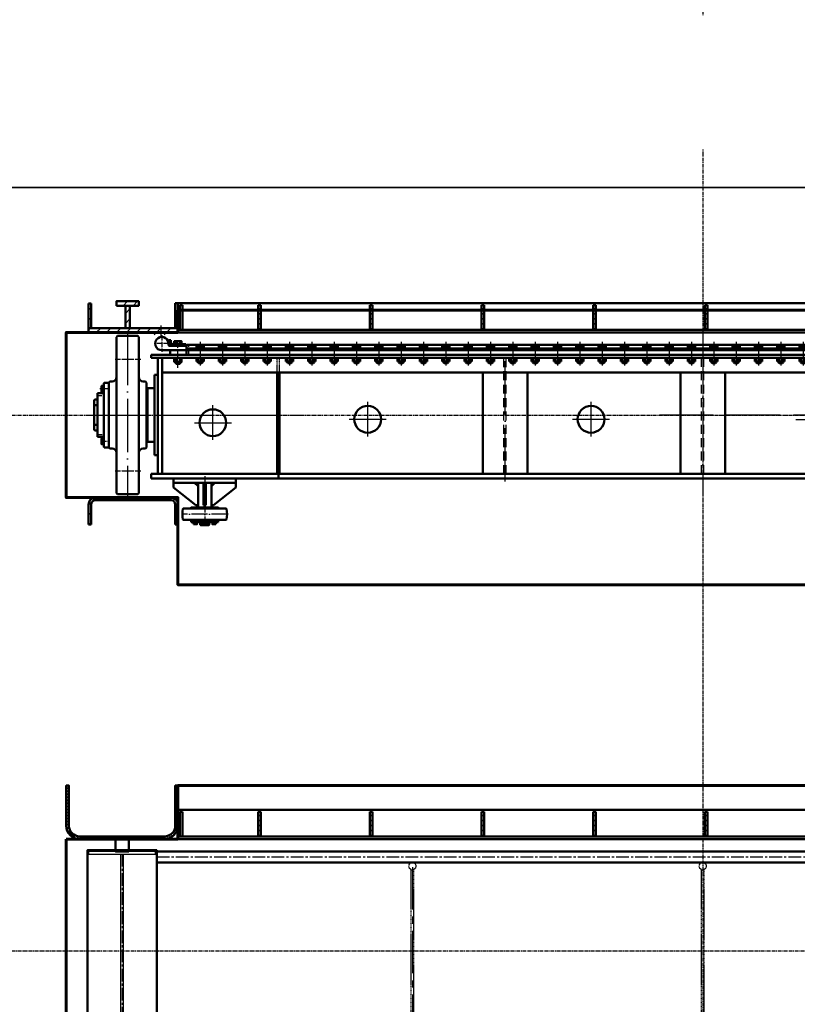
# Model space of a CAD drawing. Header units: millimetres. Extents: x 42975 to 708721, y 118172 to 172014.
# Tile 67 of 73: x 330516 to 333998, y 132027 to 136439. Entities that reach past the tile are written whole.
import ezdxf
from ezdxf import colors
from ezdxf.entities.mleader import LeaderData, LeaderLine
from ezdxf.math import Vec2, Vec3

# ---------------------------------------------------------------- set-up
doc = ezdxf.new("R2010")
doc.units = ezdxf.units.MM
for name, pattern in [('ACAD_ISO04W100', [30, 24, -3, 0, -3]), ('CENTER2', [28.575, 19.05, -3.175, 3.175, -3.175]), ('осевая', [50.8, 31.75, -6.35, 6.35, -6.35]), ('штриховая 04-2', [6, 4, -2])]:
    doc.linetypes.add(name, pattern=pattern)
doc.layers.get('Defpoints').update_dxf_attribs({"color": 8})
for name, color, linetype, lineweight in [('ГТО Оси 0.25', 7, 'осевая', 25), ('ГТО-2_Бетон_060', 3, 'Continuous', 60), ('ГТО-2_Выноски_035', 2, 'Continuous', 35), ('ГТО-2_Линии_035', 2, 'Continuous', 35), ('ГТО-2_Оси_025', 6, 'осевая', 25), ('ГТО-2_Размеры_035', 2, 'Continuous', 35), ('ОЗиМ Металл', 1, 'Continuous', 50), ('ОЗиМ Металл штрих', 230, 'штриховая 04-2', 25), ('ОЗиМ Осевой', 7, 'ACAD_ISO04W100', 25), ('ОЗиМ Ось', 7, 'ACAD_ISO04W100', 25), ('ОЗиМ Размеры', 2, 'Continuous', 25), ('ОЗИМ_Штриховка', 252, 'Continuous', 18)]:
    doc.layers.add(name, color=color, linetype=linetype, lineweight=lineweight)
doc.layers.add('ОЗиМ Оси', color=4, linetype='CENTER2')
doc.layers.add('ОЗИМ_Размеры', color=7, linetype='Continuous')
doc.styles.add('MOSOBL (isocpeur)', font='isocpeur.ttf')
doc.styles.add('RomanS', font='romans.shx', dxfattribs={"width": 0.7})
doc.dimstyles.new('M100', dxfattribs={"dimscale": 100, "dimtxt": 3, "dimasz": 2, "dimexe": 1.25, "dimexo": 0.625, "dimtad": 3, "dimtoh": 1, "dimdec": 0, "dimtxsty": 'RomanS', "dimblk": 'OBLIQUE', "dimcen": 3, "dimclrt": 2, "dimaunit": 1, "dimadec": 4, "dimazin": 0, "dimtfac": 1, "dimtdec": 0, "dimtmove": 0, "dimatfit": 3, "dimfxl": 1, "dimtfill": 1, "dimarcsym": 0})

# ---------------------------------------------------------------- blocks, each defined once
blk = doc.blocks.new('_Oblique')
at = {"color": 0, "linetype": 'ByBlock', "lineweight": -2}
blk.add_line((-0.5, -0.5), (0.5, 0.5), dxfattribs=at)
blk = doc.blocks.new('*D51')
at = {"layer": 'Defpoints', "color": 0, "transparency": 16777216}
for p in [(370324.6, 134437.2), (307024.6, 128737.2), (370324.6, 121155.3)]:
    blk.add_point(p, dxfattribs=at)
at = {"layer": 'ОЗИМ_Размеры', "color": 0, "lineweight": -2, "transparency": 16777216}
for p, q in [((370324.6, 134374.7), (370324.6, 121030.3)), ((307024.6, 128674.7), (307024.6, 121030.3)), ((307024.6, 121155.3), (370324.6, 121155.3))]:
    blk.add_line(p, q, dxfattribs=at)
at = {"layer": 'ОЗИМ_Размеры', "color": 0, "lineweight": -2, "transparency": 16777216, "xscale": 200, "yscale": 200, "zscale": 200, "rotation": 180}
blk.add_blockref('_Oblique', (307024.6, 121155.3), dxfattribs=at)
at = {"layer": 'ОЗИМ_Размеры', "color": 0, "lineweight": -2, "transparency": 16777216, "xscale": 200, "yscale": 200, "zscale": 200}
blk.add_blockref('_Oblique', (370324.6, 121155.3), dxfattribs=at)
at = {"layer": 'ОЗИМ_Размеры', "color": 2, "transparency": 16777216, "insert": (338674.6, 121367.8), "char_height": 300, "attachment_point": 5, "style": 'RomanS', "bg_fill": 3, "box_fill_scale": 1.1, "bg_fill_color": 256, "bg_fill_true_color": 13158600, "bg_fill_transparency": 0}
blk.add_mtext('63300', dxfattribs=at)
blk = doc.blocks.new('A$C09596088')
at = {"layer": 'ГТО-2_Бетон_060'}
for p, q in [((2350, -1660), (-2350, -1660)), ((-2350, -1660), (-2350, -1900)), ((-2350, -1900), (-2850, -1900)), ((-2850, -1900), (-2850, -2900))]:
    blk.add_line(p, q, dxfattribs=at)
blk.add_lwpolyline([(-2850, 0), (-2850, -370), (-2350, -370), (-2350, -760), (2350, -760), (2350, -370), (2850, -370), (2850, 0), (2850, 370), (2350, 370), (2350, 470), (-2350, 470), (-2350, 370), (-2850, 370)], close=True, dxfattribs=at)
blk = doc.blocks.new('A$C248B62E5')
at = {"layer": 'ОЗиМ Металл'}
blk.add_lwpolyline([(-5425, 500, -0.414214), (-5420, 495), (-5420, 445.1), (-5480, 445.1), (-5480, 495, -0.414214), (-5475, 500)], format="xyb", close=True, dxfattribs=at)
blk.add_lwpolyline([(-5295, -405), (-5605, -405), (-5605, 450.1), (-5295, 450.1)], close=True, dxfattribs=at)
for points in [[(-405, 445.1), (-5295, 445.1)], [(-405, 395.1), (-5295, 395.1)]]:
    blk.add_lwpolyline(points, dxfattribs=at)
at = {"layer": 'ОЗиМ Металл штрих', "ltscale": 0.7}
blk.add_line((-5149, 445.1), (-5078, 445.1), dxfattribs=at)
for points in [[(-5300, 445.1), (-5600, 445.1), (-5600, 433.1), (-5300, 433.1)], [(-5445, -388), (-5455, -388), (-5455, 433.1), (-5445, 433.1)]]:
    blk.add_lwpolyline(points, close=True, dxfattribs=at)
at = {"layer": 'ОЗиМ Металл штрих'}
for points in [[(-4155, 363.1), (-4145, 363.1), (-4145, -318), (-4155, -318)], [(-2855, 363.1), (-2845, 363.1), (-2845, -318), (-2855, -318)]]:
    blk.add_lwpolyline(points, close=True, dxfattribs=at)
for centre in [(-4150, 379.1), (-2850, 379.1)]:
    blk.add_circle(centre, 16, dxfattribs=at)
at = {"layer": 'ОЗиМ Оси', "ltscale": 3}
for p, q in [((-5450, 434), (-5450, -500)), ((-5295, 420.1), (-405, 420.1))]:
    blk.add_line(p, q, dxfattribs=at)
at = {"layer": 'ОЗиМ Оси', "ltscale": 10}
blk.add_line((-4150, 375.1), (-4150, -350), dxfattribs=at)
blk = doc.blocks.new('*U78')
at = {"layer": 'ГТО Оси 0.25', "ltscale": 5}
blk.add_line((0, -53.5), (0, 53.5), dxfattribs=at)
at = {"layer": 'ОЗиМ Металл'}
for p, q in [((-16.5, 18.8), (-16.5, 34.8)), ((-16.5, 34.8), (16.5, 34.8)), ((-10, 39.6), (-7.5, 42.1)), ((-10, 39.6), (10, 39.6)), ((-10, 34.8), (-10, 39.6)), ((-8.7, 18.8), (-8.7, 34.8)), ((-7.5, 42.1), (7.5, 42.1)), ((7.5, 42.1), (10, 39.6)), ((8.5, 18.8), (8.5, 34.8)), ((10, 34.8), (10, 39.6)), ((16.5, 18.8), (16.5, 34.8)), ((-16.5, -35.7), (-16.5, -23.2)), ((16.5, -35.7), (-16.5, -35.7)), ((-8.2, -35.7), (-8.2, -23.2)), ((8.2, -35.7), (8.2, -23.2)), ((16.5, -35.7), (16.5, -23.2))]:
    blk.add_line(p, q, dxfattribs=at)
at = {"layer": 'ОЗиМ Размеры'}
for p, q in [((-7.5, 42.1), (-7.5, 34.8)), ((7.5, 42.1), (7.5, 34.8))]:
    blk.add_line(p, q, dxfattribs=at)
blk = doc.blocks.new('*U79')
at = {"layer": 'ОЗиМ Размеры', "color": 0, "linetype": 'ByBlock', "lineweight": -2, "transparency": 16777216}
for p in [(0, 0), (100, 0), (200, 0), (300, 0), (400, 0), (500, 0), (600, 0), (700, 0), (800, 0), (900, 0), (1000, 0), (1100, 0), (1200, 0), (1300, 0), (1400, 0), (1500, 0), (1600, 0), (1700, 0), (1800, 0), (1900, 0), (2000, 0), (2100, 0), (2200, 0), (2300, 0), (2400, 0), (2500, 0), (2600, 0), (2700, 0), (2800, 0), (2900, 0), (3000, 0), (3100, 0), (3200, 0), (3300, 0), (3400, 0), (3500, 0), (3600, 0), (3700, 0), (3800, 0), (3900, 0), (4000, 0), (4100, 0), (4200, 0), (4300, 0), (4400, 0), (4500, 0)]:
    blk.add_blockref('*U78', p, dxfattribs=at)
blk = doc.blocks.new('A$C509D7D2D')
at = {"layer": 'ОЗиМ Металл'}
for p, q in [((-2625, 349.4), (-2620, 354.4)), ((-2525, 349.4), (-2530, 354.4)), ((-2625, 349.4), (-2625, -170)), ((-2525, 349.4), (-2525, -170)), ((-2387.4, 310), (-2360, 310)), ((-2372, 310), (-2312, 310)), ((-2360, 330.5), (-2360, 318)), ((-2340, 330.5), (-2340, 318)), ((-2312, 270), (-2312, 315)), ((-2312, 315), (-2302, 315)), ((-2312, 310), (-2312, 290)), ((-2470, 256), (-2470, 270)), ((-2422, 290), (-2312, 290)), ((-2385, 290), (2385, 290)), ((-2312, 298), (-870, 298)), ((-870, 298), (-870, 290)), ((-865, 298), (865, 298)), ((-865, 298), (-865, 290)), ((-2360, 229), (-2360, 256)), ((-2360, 229), (-2360, 256)), ((-2360, 229), (-2340, 229)), ((-2360, 229), (-2340, 229)), ((-2340, 229), (-2340, 256)), ((-2340, 229), (-2340, 256)), ((-2455, 179.7), (-2440, 179.7)), ((-1905, -264), (-1905, 191)), ((-1895, -264), (-1895, 191)), ((-985, -264), (-985, 191)), ((-785, -264), (-785, 191)), ((-100, -264), (-100, 191)), ((100, -264), (100, 191)), ((-2679.5, 145), (-2682, 142.5)), ((-2682, -142.5), (-2682, 142.5)), ((-2679.5, 145), (-2661, 145)), ((-2655, 150), (-2660, 145)), ((-2660, 145), (-2660, -145)), ((-2655, 150), (-2645, 150)), ((-2495, 150), (-2505, 150)), ((-2495, 150), (-2490, 145)), ((-2490, 145), (-2490, -70)), ((-2710, 69), (-2710, 97.5)), ((-2710, 97.5), (-2703, 97.5)), ((-2710, -97.5), (-2710, 97.5)), ((-2703, 97.5), (-2682, 97.5)), ((-2682, 123.7), (-2692, 123.7)), ((-2682, 111.3), (-2692, 111.3)), ((-2486, -70), (-2486, 120)), ((-2486, 120), (-2455, 120)), ((-2725, 66), (-2722, 69)), ((-2725, 66), (-2725, -66)), ((-2725, 44.2), (-2710, 44.2)), ((-2722, 69), (-2710, 69)), ((-2725, -44.2), (-2710, -44.2)), ((-2725, -66), (-2722, -69)), ((-2722, -69), (-2710, -69)), ((-2682, -142.5), (-2682, -70)), ((-2490, -70), (-2490, -145)), ((-2703, -97.5), (-2710, -97.5)), ((-2682, -97.5), (-2703, -97.5)), ((-2682, -111.3), (-2692, -111.3)), ((-2682, -123.7), (-2692, -123.7)), ((-2682, -142.5), (-2679.5, -145)), ((-2661, -145), (-2679.5, -145)), ((-2655, -150), (-2660, -145)), ((-2655, -150), (-2645, -150)), ((-2625, -349.4), (-2625, -170)), ((-2525, -349.4), (-2525, -170)), ((-2495, -150), (-2505, -150)), ((-2495, -150), (-2490, -145)), ((-2455, -180.3), (-2440, -180.3)), ((0, -264), (-2470, -264)), ((-2470, -284), (-2470, -264)), ((-1900, -284), (-1900, -264)), ((0, -264), (2470, -264)), ((0, -284), (-2470, -284)), ((-2370, -284), (-2370, -304)), ((-2370, -284), (-2090, -284)), ((-2370, -304), (-2090, -304)), ((-2370, -324), (-2370, -304)), ((-2260, -319), (-2275, -304)), ((-2260, -304), (-2260, -414)), ((-2200, -304), (-2260, -304)), ((-2235, -404), (-2235, -304)), ((-2225, -404), (-2225, -304)), ((-2200, -304), (-2200, -414)), ((-2200, -319), (-2185, -304)), ((-2090, -284), (-2090, -304)), ((-2090, -324), (-2090, -304)), ((0, -284), (2470, -284)), ((-2625, -349.4), (-2620, -354.4)), ((-2525, -349.4), (-2530, -354.4)), ((-2270, -404), (-2370, -324)), ((-2190, -404), (-2090, -324)), ((-2326.2, -419), (-2295, -419)), ((-2295, -419), (-2290, -414)), ((-2295, -419), (-2165, -419)), ((-2170, -414), (-2290, -414)), ((-2260, -404), (-2270, -404)), ((-2200, -414), (-2260, -414)), ((-2200, -414), (-2260, -414)), ((-2230, -404), (-2235, -404)), ((-2230, -404), (-2225, -404)), ((-2200, -404), (-2190, -404)), ((-2165, -419), (-2170, -414)), ((-2165, -419), (-2133.8, -419)), ((-2295, -469), (-2326.2, -469)), ((-2295, -469), (-2290, -474)), ((-2295, -469), (-2165, -469)), ((-2278.5, -474), (-2290, -474)), ((-2273.6, -482.5), (-2271.1, -480)), ((-2272.5, -488.9), (-2272.5, -482.5)), ((-2170, -474), (-2266.5, -474)), ((-2250, -482), (-2250, -492)), ((-2210, -482), (-2250, -482)), ((-2245, -480), (-2245, -482)), ((-2215, -480), (-2215, -482)), ((-2210, -482), (-2210, -492)), ((-2186.4, -482.5), (-2188.9, -480)), ((-2187.5, -488.9), (-2187.5, -482.5)), ((-2170, -474), (-2181.5, -474)), ((-2165, -469), (-2170, -474)), ((-2133.8, -469), (-2165, -469)), ((-2250, -492), (-2248, -494)), ((-2210, -492), (-2250, -492)), ((-2212, -494), (-2248, -494)), ((-2210, -492), (-2212, -494))]:
    blk.add_line(p, q, dxfattribs=at)
at = {"layer": 'ОЗиМ Металл', "ltscale": 0.01}
for p, q in [((-2390, 328), (-2390, 335)), ((-2390, 335), (-2382, 335)), ((-2382, 328), (-2382, 335)), ((-2315, 318), (-2372, 318)), ((-2312, 310), (-2340, 310)), ((-2315, 310), (-2315, 318)), ((2312, 315), (-2302, 315)), ((-2385, 290), (-2315, 290)), ((-2385, 290), (-2385, 280)), ((-2455, 179.7), (-2455, -180.3)), ((2420, 191), (-2420, 191))]:
    blk.add_line(p, q, dxfattribs=at)
at = {"layer": 'ОЗиМ Металл', "ltscale": 10}
for p, q in [((2470, 270), (-2470, 270)), ((-2385, 270), (-2385, 280)), ((2470, 256), (-2470, 256)), ((-2440, -264), (-2440, 256)), ((-2420, -264), (-2420, 256)), ((-1920, 246), (-1920, 246))]:
    blk.add_line(p, q, dxfattribs=at)
at = {"layer": 'ОЗиМ Металл', "ltscale": 0.4}
for p, q in [((-2290, -480), (-2290, -474)), ((-2290, -474), (-2170, -474)), ((-2170, -480), (-2290, -480)), ((-2266.5, -474), (-2170, -474)), ((-2246.2, -480), (-2245, -480)), ((-2213.8, -480), (-2215, -480)), ((-2181.5, -474), (-2170, -474)), ((-2170, -474), (-2170, -480))]:
    blk.add_line(p, q, dxfattribs=at)
at = {"layer": 'ОЗиМ Металл', "ltscale": 0.01}
for points in [[(-2333.5, 318), (-2366.5, 318), (-2366.5, 330.5), (-2333.5, 330.5)], [(-2333.5, 256), (-2366.5, 256), (-2366.5, 238), (-2333.5, 238)], [(-2333.5, 256), (-2366.5, 256), (-2366.5, 238), (-2333.5, 238)]]:
    blk.add_lwpolyline(points, close=True, dxfattribs=at)
at = {"layer": 'ОЗиМ Металл'}
for points in [[(-2682, 130.5), (-2692, 130.5), (-2692, 104.5), (-2682, 104.5)], [(-2682, -104.5), (-2692, -104.5), (-2692, -130.5), (-2682, -130.5)], [(-2280.1, -488.9), (-2280.1, -482.5), (-2264.9, -482.5), (-2264.9, -488.9)], [(-2280, -480), (-2280, -482.5), (-2265, -482.5), (-2265, -480)], [(-2179.9, -488.9), (-2179.9, -482.5), (-2195.1, -482.5), (-2195.1, -488.9)], [(-2180, -480), (-2180, -482.5), (-2195, -482.5), (-2195, -480)]]:
    blk.add_lwpolyline(points, close=True, dxfattribs=at)
blk.add_lwpolyline([(-2455, -120), (-2486, -120), (-2486, -70)], dxfattribs=at)
for centre in [(-2193.5, -34.5), (-1500, -19), (-500, -19)]:
    blk.add_circle(centre, 60, dxfattribs=at)
for centre, radius, start, end in [((-2575, -1395), 1750, 88.5265, 91.4735), ((-2422, 320), 30, 123.5573, 269.9693), ((-2422, 320), 30, 56.4427, 123.5573), ((-2422, 320), 30, 351.7868, 56.4427), ((-2387.4, 315), 5, 171.7868, 270), ((-2645, 170), 20, 270, 0), ((-2505, 170), 20, 180, 270), ((-2645, -170), 20, 0, 90), ((-2505, -170), 20, 90, 180), ((-2575, 1395), 1750, 268.5265, 271.4735), ((-2180, -444), 150, 171.0597, 188.9403), ((-2326.2, -421), 2, 90, 171.0597), ((-2133.8, -421), 2, 8.9403, 90), ((-2280, -444), 150, 351.0597, 8.9403), ((-2326.2, -467), 2, 188.9403, 270), ((-2133.8, -467), 2, 270, 351.0597)]:
    blk.add_arc(centre, radius, start, end, dxfattribs=at)
at = {"layer": 'ОЗиМ Металл', "ltscale": 0.01}
for radius in [18, 10]:
    blk.add_arc((-2372, 328), radius, 180, 270, dxfattribs=at)
at = {"layer": 'ОЗиМ Металл штрих'}
blk.add_line((-2302, 315), (-2302, 270), dxfattribs=at)
at = {"layer": 'ОЗиМ Металл штрих', "ltscale": 0.2}
for p, q in [((-1905, 191), (-1905, 256)), ((-1895, 191), (-1895, 256))]:
    blk.add_line(p, q, dxfattribs=at)
at = {"layer": 'ОЗиМ Металл штрих', "ltscale": 10}
for p, q in [((-890, -264), (-890, 256)), ((-890, 215), (-890, 246)), ((-880, -264), (-880, 256)), ((-880, 215), (-880, 246)), ((-5, -264), (-5, 256)), ((5, -264), (5, 256))]:
    blk.add_line(p, q, dxfattribs=at)
at = {"layer": 'ОЗиМ Осевой'}
for p, q in [((-2422, 358), (-2422, 283.9)), ((-2390.2, 320), (-2454.4, 320)), ((-2350, 211.3), (-2350, 334.3)), ((-2350, 211.3), (-2350, 334.3))]:
    blk.add_line(p, q, dxfattribs=at)
at = {"layer": 'ОЗиМ Осевой', "ltscale": 10}
for p, q in [((0, 347.2), (0, -348.7)), ((-885, -298.1), (-885, 298.2))]:
    blk.add_line(p, q, dxfattribs=at)
at = {"layer": 'ОЗиМ Ось', "ltscale": 10}
for p, q in [((-2575, 373.4), (-2575, -361.7)), ((-2747.7, 0), (-1798.3, 0)), ((2747.7, 0), (-199.9, 0))]:
    blk.add_line(p, q, dxfattribs=at)
at = {"layer": 'ОЗиМ Ось'}
for p, q in [((-2631, 250), (-2515.8, 250)), ((-2662.4, 117.5), (-2699.6, 117.5)), ((-2714.3, 87.5), (-2689.7, 87.5)), ((-2712.9, -87.5), (-2687.4, -87.5)), ((-2694.6, -117.5), (-2667.3, -117.5)), ((-2631, -250), (-2515.8, -250))]:
    blk.add_line(p, q, dxfattribs=at)
at = {"layer": 'ОЗиМ Ось', "ltscale": 3}
for p, q in [((-2230, -274.2), (-2230, -496.9)), ((-2127, -444), (-2334.6, -444))]:
    blk.add_line(p, q, dxfattribs=at)
at = {"layer": 'ОЗиМ Размеры', "ltscale": 0.01}
for p, q in [((-2358.5, 229), (-2358.5, 238)), ((-2358.5, 229), (-2358.5, 238)), ((-2341.5, 229), (-2341.5, 238)), ((-2341.5, 229), (-2341.5, 238))]:
    blk.add_line(p, q, dxfattribs=at)
at = {"layer": 'ОЗиМ Размеры'}
for p, q in [((-1500, -96.8), (-1500, 58.8)), ((-500, -96.8), (-500, 58.8)), ((-2193.5, -111.6), (-2193.5, 43.9)), ((-2276.2, -34.5), (-2110, -34.5)), ((-1417.3, -19.6), (-1583.5, -19.6)), ((-417.3, -19.6), (-583.5, -19.6)), ((417.3, -19.6), (583.5, -19.6))]:
    blk.add_line(p, q, dxfattribs=at)
at = {"layer": 'ОЗиМ Размеры', "xscale": -1, "rotation": 180}
blk.add_blockref('*U79', (-2250, 274.8), dxfattribs=at)
blk = doc.blocks.new('A$C1AAF776F')
h = blk.add_hatch()
h.set_pattern_fill('ANSI31', color=256, scale=10)
h.set_pattern_definition([(45, (-150263.037, 130721.588), (-22.4506403, 22.4506403), [])])
h.paths.add_polyline_path([(-2750, 500.6), (-2738, 500.6), (-2738, 390), (-2750, 390)])
h.paths.add_polyline_path([(-2750, 390), (-2425, 390), (-2425, 370), (-2750, 370)])
h.paths.add_polyline_path([(-2425, 390), (-2350, 390), (-2350, 370), (-2425, 370)])
h.paths.add_polyline_path([(-2362, 502), (-2350, 502), (-2350, 447), (-2351, 447), (-2351, 397), (-2350, 390), (-2362, 390)])
h.paths.add_polyline_path([(-2425, 370), (-2380, 370), (-2380, 360), (-2425, 360)])
h.paths.add_polyline_path([(-2470, 370), (-2425, 370), (-2425, 360), (-2470, 360)])
h.paths.add_polyline_path([(-2585, 490), (-2565, 490), (-2565, 390), (-2585, 390)])
edge = h.paths.add_edge_path()
edge.add_line((-2625, 510), (-2573.5, 510))
edge.add_line((-2573.5, 510), (-2571.2, 503.8))
edge.add_arc((-2570, 500.2), 3.75, 109.7141, 289.7141)
edge.add_arc((-2570, 500.2), 3.75, 289.7141, 469.7141)
edge.add_line((-2571.2, 503.8), (-2573.5, 510))
edge.add_line((-2573.5, 510), (-2525, 510))
edge.add_line((-2525, 510), (-2525, 490))
edge.add_line((-2525, 490), (-2625, 490))
edge.add_line((-2625, 490), (-2625, 510))
h = blk.add_hatch()
h.set_pattern_fill('ANSI31', color=256, scale=10)
h.set_pattern_definition([(45, (-138492.075, 130259.476), (-22.4506403, 22.4506403), [])])
h.paths.add_polyline_path([(-2720, -370, 0.414214), (-2750, -400), (-2750, -410), (-2750, -410), (-2750, -473), (-2750, -490), (-2738, -490), (-2738, -410), (-2738, -400, -0.414214), (-2720, -382), (-2380, -382, -0.414214), (-2362, -400), (-2362, -490), (-2350, -490), (-2350, -400, 0.414214), (-2380, -370)])
at = {"layer": 'ОЗиМ Размеры'}
h = blk.add_hatch(dxfattribs=at)
h.set_pattern_fill('ANSI31', color=256, scale=5)
h.set_pattern_definition([(45, (-9940.457, -1008.972), (-11.22532, 11.22532), [])])
h.paths.add_polyline_path([(-1978, 492), (-1990, 492), (-1990, 382), (-1978, 382)])
h = blk.add_hatch(dxfattribs=at)
h.set_pattern_fill('ANSI31', color=256, scale=5)
h.set_pattern_definition([(45, (-9440.457, -1008.972), (-11.22532, 11.22532), [])])
h.paths.add_polyline_path([(-1478, 492), (-1490, 492), (-1490, 382), (-1478, 382)])
h = blk.add_hatch(dxfattribs=at)
h.set_pattern_fill('ANSI31', color=256, scale=5)
h.set_pattern_definition([(45, (-8940.457, -1008.972), (-11.22532, 11.22532), [])])
h.paths.add_polyline_path([(-978, 492), (-990, 492), (-990, 382), (-978, 382)])
h = blk.add_hatch(dxfattribs=at)
h.set_pattern_fill('ANSI31', color=256, scale=5)
h.set_pattern_definition([(45, (-8440.457, -1008.972), (-11.22532, 11.22532), [])])
h.paths.add_polyline_path([(-478, 492), (-490, 492), (-490, 382), (-478, 382)])
h = blk.add_hatch(dxfattribs=at)
h.set_pattern_fill('ANSI31', color=256, scale=5)
h.set_pattern_definition([(45, (-7940.457, -1008.972), (-11.22532, 11.22532), [])])
h.paths.add_polyline_path([(22, 492), (10, 492), (10, 382), (22, 382)])
h = blk.add_hatch(dxfattribs=at)
h.set_pattern_fill('ANSI31', color=256, scale=5)
h.set_pattern_definition([(45, (-9940.457, -3278.972), (-11.22532, 11.22532), [])])
h.paths.add_polyline_path([(-1978, -1778), (-1990, -1778), (-1990, -1888), (-1978, -1888)])
h = blk.add_hatch(dxfattribs=at)
h.set_pattern_fill('ANSI31', color=256, scale=5)
h.set_pattern_definition([(45, (-9440.457, -3278.972), (-11.22532, 11.22532), [])])
h.paths.add_polyline_path([(-1478, -1778), (-1490, -1778), (-1490, -1888), (-1478, -1888)])
h = blk.add_hatch(dxfattribs=at)
h.set_pattern_fill('ANSI31', color=256, scale=5)
h.set_pattern_definition([(45, (-8940.457, -3278.972), (-11.22532, 11.22532), [])])
h.paths.add_polyline_path([(-978, -1778), (-990, -1778), (-990, -1888), (-978, -1888)])
h = blk.add_hatch(dxfattribs=at)
h.set_pattern_fill('ANSI31', color=256, scale=5)
h.set_pattern_definition([(45, (-8440.457, -3278.972), (-11.22532, 11.22532), [])])
h.paths.add_polyline_path([(-478, -1778), (-490, -1778), (-490, -1888), (-478, -1888)])
h = blk.add_hatch(dxfattribs=at)
h.set_pattern_fill('ANSI31', color=256, scale=5)
h.set_pattern_definition([(45, (-7940.457, -3278.972), (-11.22532, 11.22532), [])])
h.paths.add_polyline_path([(22, -1778), (10, -1778), (10, -1888), (22, -1888)])
at = {"layer": 'ОЗИМ_Штриховка'}
h = blk.add_hatch(dxfattribs=at)
h.set_pattern_fill('ANSI31', color=256, scale=3, angle=90)
h.set_pattern_definition([(135, (-21397.2945, -32584.423), (-6.735192, -6.735192), [])])
edge = h.paths.add_edge_path()
edge.add_line((-2350, -1660), (-2350, -1840))
edge.add_arc((-2410, -1840), 60, -90, 0, ccw=False)
edge.add_line((-2410, -1900), (-2790, -1900))
edge.add_arc((-2790, -1840), 60, 180, 270, ccw=False)
edge.add_line((-2850, -1840), (-2850, -1660))
edge.add_line((-2850, -1660), (-2838, -1660))
edge.add_line((-2838, -1660), (-2838, -1840))
edge.add_arc((-2790, -1840), 48, 180, 270)
edge.add_line((-2790, -1888), (-2410, -1888))
edge.add_arc((-2410, -1840), 48, 270, 360)
edge.add_line((-2362, -1840), (-2362, -1660))
edge.add_line((-2362, -1660), (-2350, -1660))
at = {"layer": 'ГТО-2_Бетон_060'}
blk.add_line((-2350, 370), (-2350, 470), dxfattribs=at)
at = {"layer": 'ОЗиМ Металл'}
for p, q in [((-2738, 500), (-2750, 500)), ((-2750, 500), (-2738, 500)), ((-2750, 370), (-2750, 500)), ((-2738, 390), (-2738, 500)), ((-2350, 447), (-2350, 502)), ((-2350, 502), (2350, 502)), ((-2341, 492), (-2341, 382)), ((-2341, 492), (-2329, 492)), ((-2329, 492), (-2329, 382)), ((-1990, 492), (-1990, 382)), ((-1990, 492), (-1978, 492)), ((-1978, 492), (-1978, 382)), ((-1490, 492), (-1490, 382)), ((-1490, 492), (-1478, 492)), ((-1478, 492), (-1478, 382)), ((-990, 492), (-990, 382)), ((-990, 492), (-978, 492)), ((-978, 492), (-978, 382)), ((-490, 492), (-490, 382)), ((-490, 492), (-478, 492)), ((-478, 492), (-478, 382)), ((10, 492), (10, 382)), ((10, 492), (22, 492)), ((22, 492), (22, 382)), ((-2344.7, 470), (-2344.7, 470)), ((-2344.7, 470), (-2344.7, 470)), ((-2344.7, 470), (-2344.7, 470)), ((-2350, 382), (2350, 382)), ((-2350, 370), (2350, 370)), ((-2380, -370), (-2720, -370)), ((-2720, -382), (-2380, -382)), ((-2750, -400), (-2750, -490)), ((-2738, -400), (-2738, -490)), ((-2738, -490), (-2738, -410)), ((-2362, -400), (-2362, -490)), ((-2350, -490), (-2350, -400)), ((-2344.7, -470), (-2344.7, -470)), ((-2750, -490), (-2738, -490)), ((-2350, -490), (-2362, -490)), ((-2350, -1768), (2350, -1768)), ((-2341, -1778), (-2341, -1888)), ((-2341, -1778), (-2329, -1778)), ((-2329, -1778), (-2329, -1888)), ((-1990, -1778), (-1990, -1888)), ((-1990, -1778), (-1978, -1778)), ((-1978, -1778), (-1978, -1888)), ((-1490, -1778), (-1490, -1888)), ((-1490, -1778), (-1478, -1778)), ((-1478, -1778), (-1478, -1888)), ((-990, -1778), (-990, -1888)), ((-990, -1778), (-978, -1778)), ((-978, -1778), (-978, -1888)), ((-490, -1778), (-490, -1888)), ((-490, -1778), (-478, -1778)), ((-478, -1778), (-478, -1888)), ((10, -1778), (10, -1888)), ((10, -1778), (22, -1778)), ((22, -1778), (22, -1888)), ((-2350, -1888), (2350, -1888)), ((-2350, -1900), (2350, -1900))]:
    blk.add_line(p, q, dxfattribs=at)
for points in [[(-2625, 490), (-2525, 490), (-2525, 510), (-2625, 510)], [(-2585, 490), (-2565, 490), (-2565, 390), (-2585, 390)], [(-2362, 502), (-2350, 502), (-2350, 390), (-2362, 390)], [(-2750, 390), (-2350, 390), (-2350, 370), (-2750, 370)]]:
    blk.add_lwpolyline(points, close=True, dxfattribs=at)
blk.add_lwpolyline([(-2350, -1660), (-2350, -1840, -0.414214), (-2410, -1900), (-2790, -1900, -0.414214), (-2850, -1840), (-2850, -1660), (-2838, -1660), (-2838, -1840, 0.414214), (-2790, -1888), (-2410, -1888, 0.414214), (-2362, -1840), (-2362, -1660)], format="xyb", close=True, dxfattribs=at)
for centre, radius, start, end in [((-2720, -400), 30, 90, 180), ((-2720, -400), 18, 90, 180), ((-2380, -400), 30, 0, 90), ((-2380, -400), 18, 0, 90)]:
    blk.add_arc(centre, radius, start, end, dxfattribs=at)
at = {"layer": 'ОЗиМ Осевой'}
blk.add_line((-2425, 346.6), (-2425, 401.1), dxfattribs=at)
at = {"color": 5}
for name, p in [('A$C509D7D2D', (0, 0)), ('A$C248B62E5', (2850, -2400))]:
    blk.add_blockref(name, p, dxfattribs=at)

msp = doc.modelspace()

# ---------------------------------------------------------------- linework, layer by layer
at = {"layer": 'ГТО-2_Линии_035', "color": 2}
msp.add_line((307854.6, 135687.2), (359524.6, 135687.2), dxfattribs=at)
at = {"layer": 'ГТО-2_Оси_025', "ltscale": 0.5}
for p, q in [((333574.6, 150957.3), (333574.6, 121492.6)), ((316510.3, 134667.2), (374566.3, 134667.2)), ((316460.5, 132267.2), (372505.4, 132267.2))]:
    msp.add_line(p, q, dxfattribs=at)

# ---------------------------------------------------------------- next in the draw order: dimensions: what is measured, and where the dimension line sits
at = {"layer": 'ОЗИМ_Размеры'}
dim = msp.add_linear_dim(base=(370324.6, 121155.3), p1=(307024.6, 128737.2), p2=(370324.6, 134437.2), dimstyle='M100', dxfattribs=at)
dim.commit()
dim.dimension.update_dxf_attribs({"geometry": '*D51', "text_midpoint": (338674.6, 121367.8)})

# ---------------------------------------------------------------- next in the draw order: leaders
at = {"layer": 'ГТО-2_Выноски_035'}
ml = msp.add_multileader_mtext('Standard', dxfattribs=at)
ml.set_content('Ось паза аварийно-ремонтных затворов', color=256, style='MOSOBL (isocpeur)')
ml.set_leader_properties(color=7, lineweight=-1)
ml.build(insert=Vec2(0, 0))
ml.multileader.update_dxf_attribs({"has_dogleg": 0, "text_left_attachment_type": 6, "text_right_attachment_type": 6, "dogleg_length": 0, "arrow_head_size": 300, "scale": 100})
ctx = ml.context
ctx.base_point, ctx.scale, ctx.char_height, ctx.arrow_head_size, ctx.landing_gap_size, ctx.plane_origin = Vec3(372760.8, 135917.6), 100, 300, 300, 200, Vec3(370333.3, 131040.3)
ctx.left_attachment, ctx.right_attachment, ctx.text_align_type = 6, 6, 1
notes = []
notes.append((ctx, [(0, (1, 1, 0), (372760.8, 135917.6), (1, 0), 0, [(0, [(372191.4, 134667.2)], 0, [])])]))
ctx.mtext.insert, ctx.mtext.width, ctx.mtext.alignment, ctx.mtext.flow_direction = Vec3(375848.3, 136307.6), 6657.464, 2, 5
ctx.mtext.has_bg_fill, ctx.mtext.bg_color, ctx.mtext.bg_scale_factor, ctx.mtext.bg_transparency, ctx.mtext.use_window_bg_color = 1, -1073741824, 1.5, 0, 1
for ctx, leaders in notes:
    for number, flags, end, landing, length, lines in leaders:
        leader = LeaderData()
        leader.index, (leader.has_last_leader_line, leader.has_dogleg_vector, leader.attachment_direction) = number, flags
        leader.last_leader_point, leader.dogleg_vector, leader.dogleg_length = Vec3(end), Vec3(landing), length
        for number, points, colour, breaks in lines:
            line = LeaderLine()
            line.index, line.vertices, line.color, line.breaks = number, Vec3.list(points), colors.encode_raw_color(colour), breaks
            leader.lines.append(line)
        ctx.leaders.append(leader)

# ---------------------------------------------------------------- next in the draw order: block references
at = {"color": 5}
msp.add_blockref('A$C1AAF776F', (333574.6, 134667.2), dxfattribs=at)
at = {"layer": 'ГТО-2_Размеры_035'}
msp.add_blockref('A$C09596088', (333574.6, 134667.2), dxfattribs=at)

doc.saveas('drawing.dxf')
